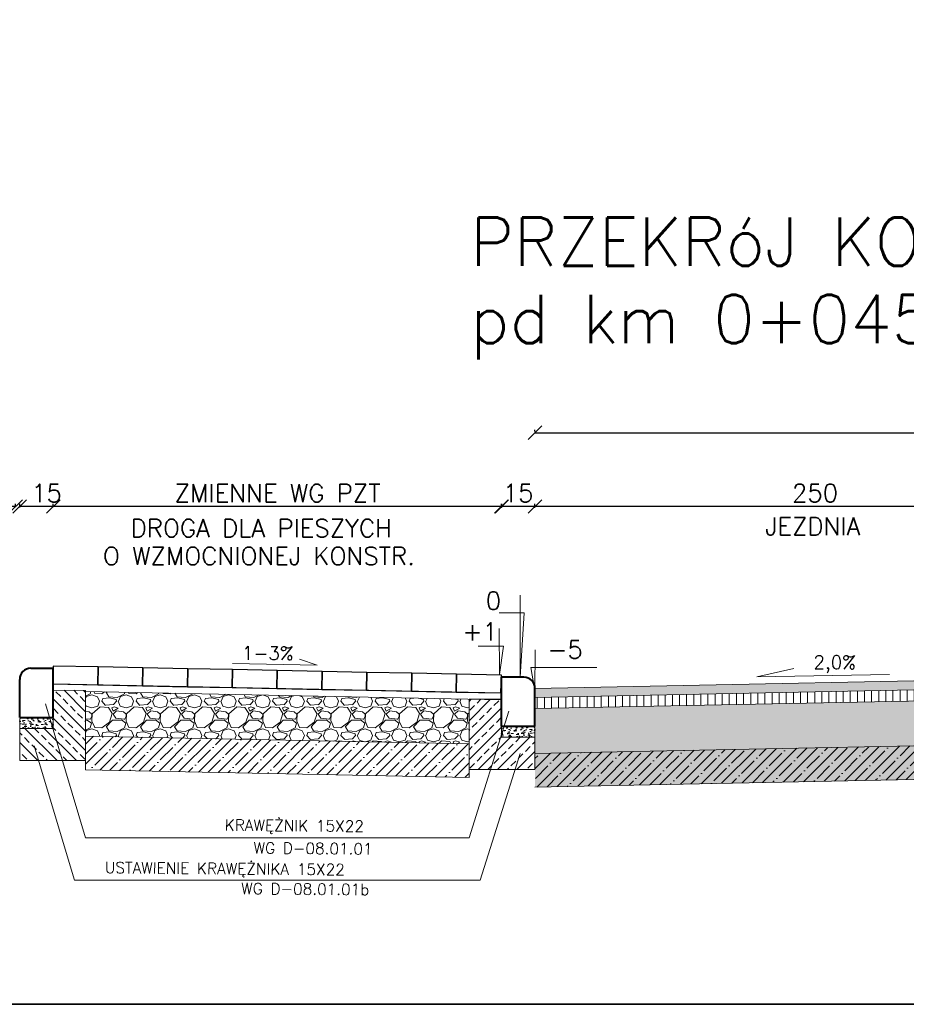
# Model space of a CAD drawing. Header units: metres. Extents: x 8462340 to 8469377, y 5710371 to 5712927.
# Tile 2 of 31: x 8462734 to 8463130, y 5710371 to 5710811. Entities that reach past the tile are written whole.
import ezdxf

# ---------------------------------------------------------------- set-up
doc = ezdxf.new("R2010")
doc.units = ezdxf.units.M
for name, color, linetype, lineweight in [('dim', 7, 'Continuous', 5), ('opisy do przekrojów', 1, 'Continuous', 5), ('PODRYS', 2, 'Continuous', 5)]:
    doc.layers.add(name, color=color, linetype=linetype, lineweight=lineweight)
doc.styles.get("Standard").update_dxf_attribs({"font": 'simplex.shx'})
doc.dimstyles.new('drogi', dxfattribs={"dimtxt": 2, "dimasz": 1, "dimexe": 0.18, "dimexo": 0.0625, "dimgap": 0.5, "dimtad": 1, "dimdec": 1, "dimzin": 0, "dimdsep": 46, "dimtxsty": 'Standard', "dimblk": 'OBLIQUE', "dimcen": 0.09, "dimaunit": 1, "dimadec": 0, "dimazin": 0, "dimtfac": 1, "dimtdec": 1, "dimtofl": 0, "dimtmove": 0, "dimatfit": 3, "dimfxl": 1, "dimtolj": 1, "dimtzin": 0, "dimarcsym": 0})
doc.dimstyles.new('ISO-25', dxfattribs={"dimtxt": 2.5, "dimasz": 2.5, "dimexe": 1.25, "dimexo": 0.625, "dimtad": 1, "dimtxsty": 'Standard', "dimcen": 2.5, "dimadec": 0, "dimazin": 0, "dimtfac": 1, "dimtmove": 0, "dimatfit": 3, "dimfxl": 1, "dimarcsym": 0})

# ---------------------------------------------------------------- blocks, each defined once
blk = doc.blocks.new('_Oblique')
at = {"color": 0, "linetype": 'ByBlock', "lineweight": -2}
blk.add_line((-0.5, -0.5), (0.5, 0.5), dxfattribs=at)
blk = doc.blocks.new('*D9424')
at = {"color": 0, "lineweight": -2, "transparency": 16777216}
for p, q in [((8462963.91, 5710592.59), (8462963.91, 5710594.47)), ((8463213.91, 5710593.22), (8462963.91, 5710593.22)), ((8463213.91, 5710583.22), (8463213.91, 5710594.47))]:
    blk.add_line(p, q, dxfattribs=at)
at = {"layer": 'Defpoints', "color": 0, "lineweight": 20, "transparency": 16777216}
for p in [(8462963.91, 5710593.22), (8463213.91, 5710520.3), (8462963.91, 5710502.58, 543.23)]:
    blk.add_point(p, dxfattribs=at)
at = {"color": 0, "lineweight": -2, "transparency": 16777216, "xscale": 6, "yscale": 6, "zscale": 6, "rotation": 180}
blk.add_blockref('_Oblique', (8462963.91, 5710593.22), dxfattribs=at)
at = {"color": 0, "lineweight": -2, "transparency": 16777216, "xscale": 6, "yscale": 6, "zscale": 6}
blk.add_blockref('_Oblique', (8463213.91, 5710593.22), dxfattribs=at)
at = {"color": 0, "transparency": 16777216, "insert": (8463088.91, 5710599.22), "char_height": 8, "attachment_point": 5}
blk.add_mtext('250', dxfattribs=at)
blk = doc.blocks.new('*D9425')
at = {"color": 0, "lineweight": -2, "transparency": 16777216}
for p, q in [((8462948.91, 5710592.64), (8462948.91, 5710594.47)), ((8462963.91, 5710593.22), (8462948.91, 5710593.22)), ((8462963.91, 5710592.62), (8462963.91, 5710594.47))]:
    blk.add_line(p, q, dxfattribs=at)
at = {"layer": 'Defpoints', "color": 0, "lineweight": 20, "transparency": 16777216}
for p in [(8462948.91, 5710593.22), (8462948.91, 5710504.9, 543.23), (8462963.91, 5710503.93, 543.23)]:
    blk.add_point(p, dxfattribs=at)
at = {"color": 0, "lineweight": -2, "transparency": 16777216, "xscale": 6, "yscale": 6, "zscale": 6, "rotation": 180}
blk.add_blockref('_Oblique', (8462948.91, 5710593.22), dxfattribs=at)
at = {"color": 0, "lineweight": -2, "transparency": 16777216, "xscale": 6, "yscale": 6, "zscale": 6}
blk.add_blockref('_Oblique', (8462963.91, 5710593.22), dxfattribs=at)
at = {"color": 0, "transparency": 16777216, "insert": (8462956.41, 5710599.22), "char_height": 8, "attachment_point": 5}
blk.add_mtext('15', dxfattribs=at)
blk = doc.blocks.new('*D9426')
at = {"color": 0, "lineweight": -2, "transparency": 16777216}
for p, q in [((8462748.95, 5710592.96), (8462748.95, 5710594.45)), ((8462949.17, 5710593.2), (8462748.95, 5710593.2)), ((8462949.17, 5710592.85), (8462949.17, 5710594.45))]:
    blk.add_line(p, q, dxfattribs=at)
at = {"layer": 'Defpoints', "color": 0, "lineweight": 20, "transparency": 16777216}
for p in [(8462748.95, 5710593.2), (8462748.95, 5710521.97, 543.23), (8462949.17, 5710516.6, 543.23)]:
    blk.add_point(p, dxfattribs=at)
at = {"color": 0, "lineweight": -2, "transparency": 16777216, "xscale": 6, "yscale": 6, "zscale": 6, "rotation": 180}
blk.add_blockref('_Oblique', (8462748.95, 5710593.2), dxfattribs=at)
at = {"color": 0, "lineweight": -2, "transparency": 16777216, "xscale": 6, "yscale": 6, "zscale": 6}
blk.add_blockref('_Oblique', (8462949.17, 5710593.2), dxfattribs=at)
at = {"color": 0, "transparency": 16777216, "insert": (8462849.06, 5710599.2), "char_height": 8, "attachment_point": 5}
blk.add_mtext('ZMIENNE WG PZT', dxfattribs=at)
blk = doc.blocks.new('*D9427')
at = {"color": 0, "lineweight": -2, "transparency": 16777216}
for p, q in [((8462733.95, 5710592.82), (8462733.95, 5710594.45)), ((8462748.95, 5710593.2), (8462733.95, 5710593.2)), ((8462748.95, 5710593.05), (8462748.95, 5710594.45))]:
    blk.add_line(p, q, dxfattribs=at)
at = {"layer": 'Defpoints', "color": 0, "lineweight": 20, "transparency": 16777216}
for p in [(8462733.95, 5710593.2), (8462748.95, 5710526.54, 543.23), (8462733.95, 5710515.08, 543.23)]:
    blk.add_point(p, dxfattribs=at)
at = {"color": 0, "lineweight": -2, "transparency": 16777216, "xscale": 6, "yscale": 6, "zscale": 6, "rotation": 180}
blk.add_blockref('_Oblique', (8462733.95, 5710593.2), dxfattribs=at)
at = {"color": 0, "lineweight": -2, "transparency": 16777216, "xscale": 6, "yscale": 6, "zscale": 6}
blk.add_blockref('_Oblique', (8462748.95, 5710593.2), dxfattribs=at)
at = {"color": 0, "transparency": 16777216, "insert": (8462745.95, 5710599.2), "char_height": 8, "attachment_point": 5}
blk.add_mtext('15', dxfattribs=at)
blk = doc.blocks.new('*D9428')
at = {"color": 0, "lineweight": -2, "transparency": 16777216}
for p, q in [((8462582.13, 5710593.22), (8462582.13, 5710594.45)), ((8462732.13, 5710593.2), (8462582.13, 5710593.2)), ((8462732.13, 5710593), (8462732.13, 5710594.45))]:
    blk.add_line(p, q, dxfattribs=at)
at = {"layer": 'Defpoints', "color": 0, "lineweight": 20, "transparency": 16777216}
for p in [(8462582.13, 5710593.2), (8462582.13, 5710534.57, 543.23), (8462732.13, 5710523.97, 543.23)]:
    blk.add_point(p, dxfattribs=at)
at = {"color": 0, "lineweight": -2, "transparency": 16777216, "xscale": 6, "yscale": 6, "zscale": 6, "rotation": 180}
blk.add_blockref('_Oblique', (8462582.13, 5710593.2), dxfattribs=at)
at = {"color": 0, "lineweight": -2, "transparency": 16777216, "xscale": 6, "yscale": 6, "zscale": 6}
blk.add_blockref('_Oblique', (8462732.13, 5710593.2), dxfattribs=at)
at = {"color": 0, "transparency": 16777216, "insert": (8462657.13, 5710599.2), "char_height": 8, "attachment_point": 5}
blk.add_mtext('150', dxfattribs=at)
blk = doc.blocks.new('*D9429')
at = {"color": 0, "lineweight": -2, "transparency": 16777216}
for p, q in [((8462963.91, 5710626.67), (8462963.91, 5710627.43)), ((8463463.91, 5710626.64), (8463463.91, 5710627.43)), ((8462963.91, 5710626.18), (8463463.91, 5710626.18))]:
    blk.add_line(p, q, dxfattribs=at)
at = {"layer": 'Defpoints', "color": 0, "lineweight": 20, "transparency": 16777216}
for p in [(8463463.91, 5710626.18), (8462963.91, 5710590.73, -543.23), (8463463.91, 5710588.84, -543.23)]:
    blk.add_point(p, dxfattribs=at)
at = {"color": 0, "lineweight": -2, "transparency": 16777216, "xscale": 6, "yscale": 6, "zscale": 6, "rotation": 180}
blk.add_blockref('_Oblique', (8462963.91, 5710626.18), dxfattribs=at)
at = {"color": 0, "lineweight": -2, "transparency": 16777216, "xscale": 6, "yscale": 6, "zscale": 6}
blk.add_blockref('_Oblique', (8463463.91, 5710626.18), dxfattribs=at)
at = {"color": 0, "transparency": 16777216, "insert": (8463213.91, 5710632.18), "char_height": 8, "attachment_point": 5}
blk.add_mtext('500', dxfattribs=at)
blk = doc.blocks.new('*D9523')
at = {"layer": 'Defpoints', "color": 0, "lineweight": 20, "transparency": 16777216}
for p in [(8462701.76, 5710521.7), (8462733.95, 5710518.55), (8462734, 5710521.07)]:
    blk.add_point(p, dxfattribs=at)
at = {"layer": 'dim', "color": 0, "lineweight": -2, "transparency": 16777216}
for p, q in [((8462701.76, 5710521.7), (8462702.11, 5710539.69)), ((8462704.26, 5710521.65), (8462701.67, 5710521.7)), ((8462704.21, 5710519.13), (8462701.62, 5710519.18)), ((8462701.71, 5710519.18), (8462701.62, 5710514.18))]:
    blk.add_line(p, q, dxfattribs=at)
at = {"layer": 'dim', "color": 0, "lineweight": -2, "transparency": 16777216, "xscale": 5, "yscale": 5, "zscale": 5}
for p, rotation in [((8462701.71, 5710519.18), 88.88543672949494), ((8462701.76, 5710521.7), 268.885436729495)]:
    blk.add_blockref('_Oblique', p, dxfattribs=dict(at, rotation=rotation))
at = {"layer": 'dim', "color": 0, "lineweight": 20, "transparency": 16777216, "insert": (8462697.04, 5710535.79), "char_height": 6, "attachment_point": 5, "rotation": 88.8854}
blk.add_mtext('\\A1;\\A1;2', dxfattribs=at)

msp = doc.modelspace()

# ---------------------------------------------------------------- hatches: boundary and pattern name
at = {"layer": 'dim', "linetype": 'Continuous', "lineweight": 15}
h = msp.add_hatch(color=256, dxfattribs=at)
h.dxf.hatch_style = 1
h.paths.add_polyline_path([(8462963.91, 5710507.97), (8462963.91, 5710511.97), (8463213.91, 5710516.97), (8463213.91, 5710512.97)])
h = msp.add_hatch(dxfattribs=at)
h.set_pattern_fill('ANSI31', color=256, angle=45)
h.set_pattern_definition([(90, (-6766.661, 1575.8903), (-3.175, 7e-16), [])])
h.paths.add_polyline_path([(8462963.91, 5710502.97), (8462963.91, 5710507.97), (8463213.91, 5710512.97), (8463213.91, 5710507.97)])
at = {"layer": 'dim', "lineweight": 5}
h = msp.add_hatch(dxfattribs=at)
h.set_pattern_fill('ANSI33', color=256, scale=0.96, angle=180, style=0)
h.set_pattern_definition([(135, (11976386.658, 318826.526), (4.310522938, 4.310522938), []), (135, (11976382.348, 318826.526), (4.310522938, 4.310522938), [3.048, -1.524])])
h.paths.add_polyline_path([(8462733.95, 5710494.17), (8462733.95, 5710479.77), (8462763.35, 5710479.77), (8462763.35, 5710511.13), (8462748.95, 5710511.2), (8462748.95, 5710494.17)])
h = msp.add_hatch(dxfattribs=at)
h.set_pattern_fill('GRAVEL', scale=0.6)
h.set_pattern_definition([(228.0127875, (-11988.8021, -27750.0707), (-121.92000000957, -137.15999999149), [2.05032864, -202.982901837]), (184.969741, (-11990.1737, -27751.5947), (182.879999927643, 15.240000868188), [3.51842832, -348.324293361]), (132.5104471, (-11993.6789, -27751.8995), (152.400000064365, -167.639999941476), [2.48088912, -245.608336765]), (267.273689, (-11999.6225, -27755.7095), (15.24000003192, 304.7999999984), [3.20402712, -317.198624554]), (292.83365418, (-11999.7749, -27758.9099), (-76.20000000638, 182.879999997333), [3.1418022, -311.038846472]), (357.273689, (-11998.5557, -27761.8055), (-304.7999999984, 15.24000003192), [3.20402712, -317.198624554]), (37.69424047, (-11995.3553, -27761.9579), (-198.119999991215, -152.400000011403), [4.23716196, -419.478691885]), (72.25532837, (-11992.0025, -27759.3671), (106.680000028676, 335.279999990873), [4.00031712, -396.031539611]), (121.42956562, (-11990.7833, -27755.5571), (-121.9200000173, 198.119999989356), [3.214878, -318.273274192]), (175.2363583, (-11992.4597, -27752.8139), (167.6399999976, -15.24000002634), [3.67027968, -179.8436217]), (222.3974378, (-11996.1173, -27752.5091), (-182.879999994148, -167.640000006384), [4.74646752, -469.900635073]), (138.81407483, (-11984.5349, -27755.8619), (-106.6799999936, 91.44000000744), [1.62002724, -160.383394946]), (171.4692344, (-11985.7541, -27754.7951), (198.12000000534, -30.479999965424), [3.08209188, -305.127833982]), (225, (-11988.802, -27754.338), (-2e-15, -15.24), [2.15525604, -19.39735865]), (203.19859051, (-11989.8689, -27752.5091), (76.20000000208, 30.47999999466), [1.16064792, -114.903734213]), (291.80140949, (-11990.9357, -27752.9663), (-15.2400000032, 45.7199999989), [1.64139372, -80.42851794]), (30.96375653, (-11990.326, -27754.4903), (45.7200000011, 30.4799999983), [2.66591796, -86.197788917]), (161.56505118, (-11988.04, -27753.1187), (30.4800000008, -15.2399999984), [1.92772284, -46.2653887]), (16.389540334, (-11999.7749, -27752.9663), (152.4, 45.72), [2.700528, -267.352960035]), (70.34617594, (-11997.1841, -27752.2043), (-60.96000000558, -167.63999999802), [2.26559364, -224.29329407]), (293.19859051, (-11988.04, -27750.0707), (-30.47999999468, 76.20000000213), [2.3212806, -113.743101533]), (343.61045967, (-11987.1257, -27752.2043), (-152.400000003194, 45.71999998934), [2.700528, -267.352960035]), (339.44395478, (-11999.7749, -27762.4151), (-76.2, 30.48), [2.6042112, -127.606405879]), (294.7751406, (-11997.3365, -27763.3295), (-76.2000000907, 167.63999995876), [2.18203272, -216.021560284]), (66.80140949, (-11987.8877, -27765.3107), (30.4799999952, 76.2000000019), [2.3212806, -113.743101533]), (17.35402464, (-11986.9733, -27763.1771), (-198.11999999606, -60.960000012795), [2.55469644, -252.914255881]), (69.44395478, (-11995.3553, -27765.3107), (-30.48000000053, -76.1999999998), [1.3021056, -128.908511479]), (101.309932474, (-11988.802, -27765.3107), (-15.24, 60.96), [0.7770876, -76.931969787]), (165.96375653, (-11988.9545, -27764.5487), (45.72, -15.24), [3.1418022, -59.694327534]), (186.00900596, (-11992.0025, -27763.7867), (152.39999999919, 15.240000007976), [2.911602, -288.24818918]), (303.69006753, (-11990.326, -27755.862), (-15.2400000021, 30.479999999), [2.19794328, -52.750658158]), (353.15722659, (-11989.1069, -27757.6907), (259.080000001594, -30.479999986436), [3.83734056, -379.89605439]), (60.9453959, (-11985.2969, -27758.1479), (-60.96000000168, -106.67999999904), [1.56904944, -155.336353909]), (90, (-11984.535, -27756.776), (-15.24, 15.24), [0.9144, -14.3256]), (120.25643716, (-11992.3073, -27763.3295), (60.95999999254, -106.68000000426), [2.11720176, -209.60364464]), (48.0127875, (-11993.3741, -27761.5007), (121.92000001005, 137.15999999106), [4.10065728, -200.932573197]), (0, (-11990.631, -27758.453), (15.24, 15.24), [3.9624, -11.2776]), (325.3048465, (-11986.6685, -27758.4527), (152.40000005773, -106.67999991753), [2.40965736, -238.555900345]), (254.0546041, (-11984.6873, -27759.8243), (-15.23999999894, -60.96000000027), [2.21897448, -108.729900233]), (207.64597536, (-11985.2969, -27761.9579), (-289.56000001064, -152.399999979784), [3.6128706, -357.674786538]), (175.42607874, (-11988.4973, -27763.6343), (-198.119999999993, 15.239999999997), [3.82217676, -378.395078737])])
h.paths.add_polyline_path([(8462763.35, 5710490.68), (8462763.35, 5710510.68), (8462934.51, 5710507.13), (8462934.51, 5710487.26)])
h = msp.add_hatch(dxfattribs=at)
h.set_pattern_fill('ANSI33', color=256, scale=0.96, style=0)
h.set_pattern_definition([(45, (4949311.206, 318822.527), (-4.310522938, 4.310522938), []), (45, (4949315.5163, 318822.527), (-4.310522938, 4.310522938), [3.048, -1.524])])
h.paths.add_polyline_path([(8462963.91, 5710490.17), (8462963.91, 5710475.77), (8462934.51, 5710475.77), (8462934.51, 5710507.13), (8462948.91, 5710507.2), (8462948.91, 5710490.17)])
h = msp.add_hatch(dxfattribs=at)
h.set_pattern_fill('GRAVEL', scale=0.6)
h.set_pattern_definition([(228.0127875, (-11988.8021, -27685.3043), (-121.92000000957, -137.15999999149), [2.05032864, -202.982901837]), (184.969741, (-11990.1737, -27686.82825), (182.879999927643, 15.240000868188), [3.51842832, -348.324293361]), (132.5104471, (-11993.6789, -27687.13305), (152.400000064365, -167.639999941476), [2.48088912, -245.608336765]), (267.273689, (-11999.6225, -27690.94305), (15.24000003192, 304.7999999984), [3.20402712, -317.198624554]), (292.83365418, (-11999.7749, -27694.14345), (-76.20000000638, 182.879999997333), [3.1418022, -311.038846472]), (357.273689, (-11998.5557, -27697.03905), (-304.7999999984, 15.24000003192), [3.20402712, -317.198624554]), (37.69424047, (-11995.3553, -27697.19145), (-198.119999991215, -152.400000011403), [4.23716196, -419.478691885]), (72.25532837, (-11992.0025, -27694.60065), (106.680000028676, 335.279999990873), [4.00031712, -396.031539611]), (121.42956562, (-11990.7833, -27690.79065), (-121.9200000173, 198.119999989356), [3.214878, -318.273274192]), (175.2363583, (-11992.4597, -27688.0475), (167.6399999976, -15.24000002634), [3.67027968, -179.8436217]), (222.3974378, (-11996.1173, -27687.74265), (-182.879999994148, -167.640000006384), [4.74646752, -469.900635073]), (138.81407483, (-11984.5349, -27691.0955), (-106.6799999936, 91.44000000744), [1.62002724, -160.383394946]), (171.4692344, (-11985.7541, -27690.02865), (198.12000000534, -30.479999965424), [3.08209188, -305.127833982]), (225, (-11988.802, -27689.571), (-2e-15, -15.24), [2.15525604, -19.39735865]), (203.19859051, (-11989.8689, -27687.7427), (76.20000000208, 30.47999999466), [1.16064792, -114.903734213]), (291.80140949, (-11990.9357, -27688.1999), (-15.2400000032, 45.7199999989), [1.64139372, -80.42851794]), (30.96375653, (-11990.326, -27689.7239), (45.7200000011, 30.4799999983), [2.66591796, -86.197788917]), (161.56505118, (-11988.04, -27688.3523), (30.4800000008, -15.2399999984), [1.92772284, -46.2653887]), (16.389540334, (-11999.7749, -27688.19985), (152.4, 45.72), [2.700528, -267.352960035]), (70.34617594, (-11997.1841, -27687.4379), (-60.96000000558, -167.63999999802), [2.26559364, -224.29329407]), (293.19859051, (-11988.04, -27685.3043), (-30.47999999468, 76.20000000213), [2.3212806, -113.743101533]), (343.61045967, (-11987.1257, -27687.43785), (-152.400000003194, 45.71999998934), [2.700528, -267.352960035]), (339.44395478, (-11999.7749, -27697.6487), (-76.2, 30.48), [2.6042112, -127.606405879]), (294.7751406, (-11997.3365, -27698.563), (-76.2000000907, 167.63999995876), [2.18203272, -216.021560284]), (66.80140949, (-11987.8877, -27700.5443), (30.4799999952, 76.2000000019), [2.3212806, -113.743101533]), (17.35402464, (-11986.9733, -27698.41065), (-198.11999999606, -60.960000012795), [2.55469644, -252.914255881]), (69.44395478, (-11995.3553, -27700.5443), (-30.48000000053, -76.1999999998), [1.3021056, -128.908511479]), (101.309932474, (-11988.802, -27700.5443), (-15.24, 60.96), [0.7770876, -76.931969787]), (165.96375653, (-11988.9545, -27699.7823), (45.72, -15.24), [3.1418022, -59.694327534]), (186.00900596, (-11992.0025, -27699.02025), (152.39999999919, 15.240000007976), [2.911602, -288.24818918]), (303.69006753, (-11990.326, -27691.0955), (-15.2400000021, 30.479999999), [2.19794328, -52.750658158]), (353.15722659, (-11989.1069, -27692.92425), (259.080000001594, -30.479999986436), [3.83734056, -379.89605439]), (60.9453959, (-11985.2969, -27693.3815), (-60.96000000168, -106.67999999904), [1.56904944, -155.336353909]), (90, (-11984.535, -27692.01), (-15.24, 15.24), [0.9144, -14.3256]), (120.25643716, (-11992.3073, -27698.563), (60.95999999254, -106.68000000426), [2.11720176, -209.60364464]), (48.0127875, (-11993.3741, -27696.7343), (121.92000001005, 137.15999999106), [4.10065728, -200.932573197]), (0, (-11990.631, -27693.686), (15.24, 15.24), [3.9624, -11.2776]), (325.3048465, (-11986.6685, -27693.68625), (152.40000005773, -106.67999991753), [2.40965736, -238.555900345]), (254.0546041, (-11984.6873, -27695.0579), (-15.23999999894, -60.96000000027), [2.21897448, -108.729900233]), (207.64597536, (-11985.2969, -27697.19145), (-289.56000001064, -152.399999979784), [3.6128706, -357.674786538]), (175.42607874, (-11988.4973, -27698.86785), (-198.119999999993, 15.239999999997), [3.82217676, -378.395078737])])
h.paths.add_polyline_path([(8462963.91, 5710482.97), (8462963.91, 5710502.97), (8463213.91, 5710507.97), (8463213.91, 5710487.97)])
h = msp.add_hatch(dxfattribs=at)
h.set_pattern_fill('AR-SAND', color=256, scale=0.048, angle=90, style=0)
h.set_pattern_definition([(52.5, (11976386.6582, 318826.5262), (2.3491835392, -0.0768015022), [0, -1.853184, 0, -2.07264, 0, -1.9812]), (82.5, (11976386.6582, 318826.5262), (3.4407604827, 2.157711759), [0, -0.999744, 0, -1.670304, 0, -0.64008]), (122.5, (11976386.6582, 318825.0266), (0.00689848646, 3.79676337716), [0, -0.6096, 0, -2.19456, 0, -2.86512]), (132.5, (11976386.6582, 318825.0266), (1.0700607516, 3.6650709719), [0, -0.3048, 0, -1.438656, 0, -1.64592])])
h.paths.add_polyline_path([(8462733.95, 5710498.37), (8462733.95, 5710494.17), (8462748.95, 5710494.17), (8462748.95, 5710498.97), (8462734.55, 5710498.97)])
h = msp.add_hatch(dxfattribs=at)
h.set_pattern_fill('AR-SAND', color=256, scale=0.048, angle=90, style=0)
h.set_pattern_definition([(127.5, (4949311.2058, 318822.527), (-2.3491835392, -0.0768015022), [0, -1.853184, 0, -2.07264, 0, -1.9812]), (97.5, (4949311.2058, 318822.527), (-3.4407604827, 2.157711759), [0, -0.999744, 0, -1.670304, 0, -0.64008]), (57.5, (4949311.2058, 318821.0274), (-0.00689848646, 3.79676337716), [0, -0.6096, 0, -2.19456, 0, -2.86512]), (47.5, (4949311.2058, 318821.0274), (-1.0700607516, 3.6650709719), [0, -0.3048, 0, -1.438656, 0, -1.64592])])
h.paths.add_polyline_path([(8462963.91, 5710494.37), (8462963.91, 5710490.17), (8462948.91, 5710490.17), (8462948.91, 5710494.97), (8462963.31, 5710494.97)])
h = msp.add_hatch(dxfattribs=at)
h.set_pattern_fill('ANSI35', color=256)
h.set_pattern_definition([(45, (-8488.863, 23446.5966), (-4.4901280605, 4.4901280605), []), (45, (-8484.373, 23446.5966), (-4.4901280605, 4.4901280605), [7.9375, -1.5875, 0, -1.5875])])
h.paths.add_polyline_path([(8462763.35, 5710475.68), (8462763.35, 5710490.68), (8462934.51, 5710487.26), (8462934.51, 5710472.25)])
h = msp.add_hatch(dxfattribs=at)
h.set_pattern_fill('ANSI35', color=256)
h.set_pattern_definition([(45, (-8302.3484, 23466.4546), (-4.4901280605, 4.4901280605), []), (45, (-8297.8583, 23466.4546), (-4.4901280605, 4.4901280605), [7.9375, -1.5875, 0, -1.5875])])
h.paths.add_polyline_path([(8462963.91, 5710467.96), (8462963.91, 5710482.97), (8463213.91, 5710487.97), (8463213.91, 5710472.96)])
h = msp.add_hatch(dxfattribs=at)
h.set_pattern_fill('AR-SAND', color=256, scale=0.08)
h.set_pattern_definition([(37.5, (-8293.581, 23467.7026), (-0.1280025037, 3.9153058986), [0, -3.08864, 0, -3.4544, 0, -3.302]), (7.5, (-8293.581, 23467.7026), (3.596186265, 5.7346008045), [0, -1.66624, 0, -2.78384, 0, -1.0668]), (327.5, (-8296.0804, 23467.7026), (6.3279389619, 0.0114974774), [0, -1.016, 0, -3.6576, 0, -4.7752]), (317.5, (-8296.0804, 23467.7026), (6.1084516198, 1.783434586), [0, -0.508, 0, -2.39776, 0, -2.7432])])
h.paths.add_polyline_path([(8462963.91, 5710467.96), (8462963.91, 5710482.97), (8463213.91, 5710487.97), (8463213.91, 5710472.96)])

# ---------------------------------------------------------------- linework, layer by layer
at = {"color": 6, "lineweight": 5}
msp.add_circle((8462952.72, 5710490.82), 0.456, dxfattribs=at)
at = {"layer": 'dim', "lineweight": 5}
for p, q in [((8462866.68, 5710522.35), (8462828.99, 5710523.18)), ((8462733.95, 5710494.17), (8462748.95, 5710494.17)), ((8462963.91, 5710490.17), (8462948.91, 5710490.17)), ((8462733.95, 5710479.77), (8462763.35, 5710479.77)), ((8462963.91, 5710475.77), (8462934.51, 5710475.77))]:
    msp.add_line(p, q, dxfattribs=at)
at = {"layer": 'dim', "lineweight": 15}
msp.add_line((8462866.68, 5710522.35), (8462858.78, 5710525.11), dxfattribs=at)
at = {"layer": 'dim', "lineweight": 40}
for p, q in [((8462738.95, 5710520.97), (8462748.95, 5710520.97)), ((8462733.95, 5710498.97), (8462733.95, 5710515.97)), ((8462958.91, 5710516.97), (8462948.91, 5710516.97)), ((8462963.91, 5710494.97), (8462963.91, 5710511.97)), ((8462733.95, 5710498.97), (8462748.95, 5710498.97)), ((8462963.91, 5710494.97), (8462948.91, 5710494.97))]:
    msp.add_line(p, q, dxfattribs=at)
at = {"layer": 'dim', "linetype": 'ByBlock', "lineweight": 15}
for p, q in [((8463062.95, 5710517.14), (8463079.39, 5710520.9)), ((8463122.16, 5710518.26), (8463062.95, 5710517.14))]:
    msp.add_line(p, q, dxfattribs=at)
at = {"layer": 'dim', "lineweight": 5, "flags": 128}
for points in [[(8462957.29, 5710553.58), (8462957.29, 5710516.97), (8462959.15, 5710545.71), (8462947.93, 5710545.7)], [(8462947.99, 5710538.69), (8462948.03, 5710518.26), (8462949.84, 5710530.82), (8462938.62, 5710530.83)], [(8462963.99, 5710529.16), (8462963.91, 5710511.08), (8462962.14, 5710521.3), (8462991.53, 5710521.31)], [(8462963.99, 5710529.16), (8462963.91, 5710511.08), (8462962.14, 5710521.3), (8462991.53, 5710521.31)], [(8462963.91, 5710502.97), (8463213.91, 5710507.97), (8463463.91, 5710502.97)], [(8462963.91, 5710482.97), (8463213.91, 5710487.97), (8463463.91, 5710482.97)]]:
    msp.add_lwpolyline(points, dxfattribs=at)
at = {"layer": 'dim', "lineweight": 30}
for points in [[(8462748.79, 5710513.97), (8462768.79, 5710513.57), (8462768.95, 5710521.57), (8462748.95, 5710521.97)], [(8462768.79, 5710513.57), (8462788.78, 5710513.17), (8462788.94, 5710521.17), (8462768.95, 5710521.57)], [(8462788.78, 5710513.17), (8462808.78, 5710512.77), (8462808.94, 5710520.77), (8462788.94, 5710521.17)], [(8462808.78, 5710512.77), (8462828.78, 5710512.37), (8462828.94, 5710520.37), (8462808.94, 5710520.77)], [(8462828.78, 5710512.37), (8462848.77, 5710511.97), (8462848.93, 5710519.97), (8462828.94, 5710520.37)], [(8462848.77, 5710511.97), (8462868.77, 5710511.57), (8462868.93, 5710519.57), (8462848.93, 5710519.97)], [(8462868.77, 5710511.57), (8462888.76, 5710511.18), (8462888.92, 5710519.17), (8462868.93, 5710519.57)], [(8462888.76, 5710511.18), (8462908.76, 5710510.78), (8462908.92, 5710518.77), (8462888.92, 5710519.17)], [(8462908.76, 5710510.78), (8462928.76, 5710510.38), (8462928.92, 5710518.37), (8462908.92, 5710518.77)], [(8462928.76, 5710510.38), (8462948.75, 5710509.98), (8462948.91, 5710517.97), (8462928.92, 5710518.37)]]:
    msp.add_lwpolyline(points, close=True, dxfattribs=at)
at = {"layer": 'dim', "lineweight": 20, "flags": 128}
for points in [[(8462748.95, 5710520.97), (8462748.95, 5710521.97)], [(8462948.91, 5710516.97), (8462948.91, 5710517.97)], [(8462748.96, 5710513.97), (8462948.91, 5710509.97)], [(8462963.91, 5710511.97), (8463213.91, 5710516.97), (8463463.91, 5710511.97)], [(8462963.91, 5710507.97), (8463213.91, 5710512.97), (8463463.91, 5710507.97)], [(8462763.35, 5710510.68), (8462948.85, 5710506.97)], [(8462763.35, 5710490.68), (8462934.51, 5710487.26)], [(8462763.35, 5710479.77), (8462763.35, 5710475.68)], [(8462763.35, 5710475.68), (8462934.51, 5710472.25)], [(8462934.51, 5710475.77), (8462934.51, 5710472.25)], [(8462963.91, 5710467.96), (8463213.91, 5710472.96), (8463463.91, 5710467.96)]]:
    msp.add_lwpolyline(points, dxfattribs=at)
at = {"layer": 'dim', "lineweight": 40, "flags": 128}
for points in [[(8462748.95, 5710498.97), (8462748.95, 5710520.97)], [(8462948.91, 5710494.97), (8462948.91, 5710516.97)]]:
    msp.add_lwpolyline(points, dxfattribs=at)
at = {"layer": 'dim', "lineweight": 15}
for points in [[(8462733.95, 5710494.17), (8462733.95, 5710479.77), (8462763.35, 5710479.77), (8462763.35, 5710511.13), (8462748.95, 5710511.2), (8462748.95, 5710494.17)], [(8462963.91, 5710490.17), (8462963.91, 5710475.77), (8462934.51, 5710475.77), (8462934.51, 5710507.13), (8462948.91, 5710507.2), (8462948.91, 5710490.17)]]:
    msp.add_lwpolyline(points, close=True, dxfattribs=at)
at = {"layer": 'dim', "color": 1, "lineweight": 20, "flags": 128}
for points in [[(8462763.35, 5710445.3), (8462745.44, 5710505.17)], [(8462934.51, 5710445.3), (8462952.26, 5710501.86)], [(8462758.36, 5710426.44), (8462740.45, 5710486.31)], [(8462939.5, 5710426.44), (8462957.25, 5710483)], [(8462934.51, 5710445.3), (8462763.35, 5710445.3)], [(8462939.5, 5710426.44), (8462758.36, 5710426.44)]]:
    msp.add_lwpolyline(points, dxfattribs=at)
at = {"layer": 'dim', "lineweight": 18}
for points in [[(8462733.95, 5710498.37), (8462733.95, 5710494.17), (8462748.95, 5710494.17), (8462748.95, 5710498.97), (8462734.55, 5710498.97)], [(8462963.91, 5710494.37), (8462963.91, 5710490.17), (8462948.91, 5710490.17), (8462948.91, 5710494.97), (8462963.31, 5710494.97)]]:
    msp.add_lwpolyline(points, close=True, dxfattribs=at)
at = {"layer": 'dim', "lineweight": 40}
for centre, start, end in [((8462738.95, 5710515.97), 90, 180), ((8462738.95, 5710515.97), 90, 180), ((8462958.91, 5710511.97), 0, 90), ((8462958.91, 5710511.97), 0, 90)]:
    msp.add_arc(centre, 5, start, end, dxfattribs=at)
at = {"layer": 'PODRYS', "color": 0, "lineweight": 35}
msp.add_lwpolyline([(8462339.89, 5710370.95), (8464340.6, 5710370.95), (8464340.6, 5711745.95), (8462339.89, 5711745.95)], close=True, dxfattribs=at)

# ---------------------------------------------------------------- texts
at = {"lineweight": 30}
for s, p in [('DROGA DLA PIESZYCH ', (8462783.53, 5710579.56)), ('JEZDNIA', (8463066.65, 5710580.37)), ('O WZMOCNIONEJ KONSTR.', (8462771.11, 5710567.13))]:
    msp.add_text(s, height=8, dxfattribs=at).set_placement(p)
at = {"linetype": 'Continuous', "lineweight": 30}
for s, height, rotation, p in [('0', 8, 0.0866, (8462941.94, 5710547.19)), ('1-3%%%', 6, 359.6231, (8462833.09, 5710524.83)), ('-5', 8, 359.9134, (8462969.48, 5710525.38)), ('2,0%%%', 6, 359.6231, (8463088.17, 5710520.75))]:
    msp.add_text(s, height=height, rotation=rotation, dxfattribs=at).set_placement(p)
msp.add_text('+1', height=8, dxfattribs=at).set_placement((8462931.59, 5710533.36))
at = {"layer": 'dim', "lineweight": 30}
for s, p in [('PRZEKRóJ KONSTRUKCYJNY -  TYPOWY ', (8462935.06, 5710700.69, -4.8)), ('pd km 0+045 do km 0+076', (8462935.06, 5710666.1, -4.8))]:
    msp.add_text(s, height=21.6143, dxfattribs=at).set_placement(p)
at = {"layer": 'opisy do przekrojów', "lineweight": 15}
for s, p in [('KRAWĘŻNIK 15X22', (8462825.43, 5710448.5)), ('WG D-08.01.01', (8462838.3, 5710438.29)), ('USTAWIENIE KRAWĘŻNIKA 15X22', (8462771.9, 5710429.51)), ('WG D-08.01.01b', (8462832.79, 5710420.16))]:
    msp.add_text(s, height=5, rotation=359.5025, dxfattribs=at).set_placement(p)

# ---------------------------------------------------------------- dimensions: what is measured, and where the dimension line sits
for base, p1, p2, picture, middle in [((8463463.91, 5710626.18), (8462963.91, 5710590.73, -543.23), (8463463.91, 5710588.84, -543.23), '*D9429', (8463213.91, 5710632.18)), ((8462963.91, 5710593.22, -543.23), (8463213.91, 5710520.3, -543.23), (8462963.91, 5710502.58), '*D9424', (8463088.91, 5710599.22, -543.23))]:
    dim = msp.add_linear_dim(base=base, p1=p1, p2=p2, dimstyle='ISO-25', override={"dimtxt": 8, "dimasz": 6, "dimgap": 2, "dimdec": 0, "dimblk": 'Oblique', "dimblk1": 'Oblique', "dimblk2": 'Oblique', "dimldrblk": 'Oblique', "dimfxl": 10, "dimfxlon": 1})
    dim.commit()
    dim.dimension.update_dxf_attribs({"geometry": picture, "text_midpoint": middle})
dim = msp.add_linear_dim(base=(8462748.95, 5710593.2, -543.23), p1=(8462949.17, 5710516.6), p2=(8462748.95, 5710521.97), text='ZMIENNE WG PZT', dimstyle='ISO-25', override={"dimtxt": 8, "dimasz": 6, "dimgap": 2, "dimdec": 0, "dimblk": 'Oblique', "dimblk1": 'Oblique', "dimblk2": 'Oblique', "dimldrblk": 'Oblique', "dimfxl": 10, "dimfxlon": 1})
dim.commit()
dim.dimension.update_dxf_attribs({"geometry": '*D9426', "text_midpoint": (8462849.06, 5710599.2, -543.23)})
for base, p1, p2, picture, middle in [((8462582.13, 5710593.2), (8462732.13, 5710523.97, 543.23), (8462582.13, 5710534.57, 543.23), '*D9428', (8462657.13, 5710593.2)), ((8462733.95, 5710593.2), (8462748.95, 5710526.54, 543.23), (8462733.95, 5710515.08, 543.23), '*D9427', (8462745.95, 5710593.2)), ((8462948.91, 5710593.22, -543.23), (8462963.91, 5710503.93), (8462948.91, 5710504.9), '*D9425', (8462956.41, 5710593.22, -543.23))]:
    dim = msp.add_linear_dim(base=base, p1=p1, p2=p2, dimstyle='ISO-25', override={"dimtxt": 8, "dimasz": 6, "dimgap": 2, "dimdec": 0, "dimblk": 'Oblique', "dimblk1": 'Oblique', "dimblk2": 'Oblique', "dimldrblk": 'Oblique', "dimfxl": 10, "dimfxlon": 1})
    dim.commit()
    dim.dimension.update_dxf_attribs({"geometry": picture, "text_midpoint": middle, "dimtype": 160})
at = {"layer": 'dim', "lineweight": 20}
dim = msp.add_linear_dim(base=(8462701.76, 5710521.7), p1=(8462733.95, 5710518.55), p2=(8462734, 5710521.07), angle=88.8854, text='\\A1;2', dimstyle='drogi', override={"dimscale": 0.5, "dimtxt": 12, "dimasz": 10, "dimgap": 4, "dimfxl": 5, "dimfxlon": 1}, dxfattribs=at)
dim.commit()
dim.dimension.update_dxf_attribs({"geometry": '*D9523', "text_midpoint": (8462702.04, 5710535.69), "dimtype": 161})

doc.saveas('drawing.dxf')
